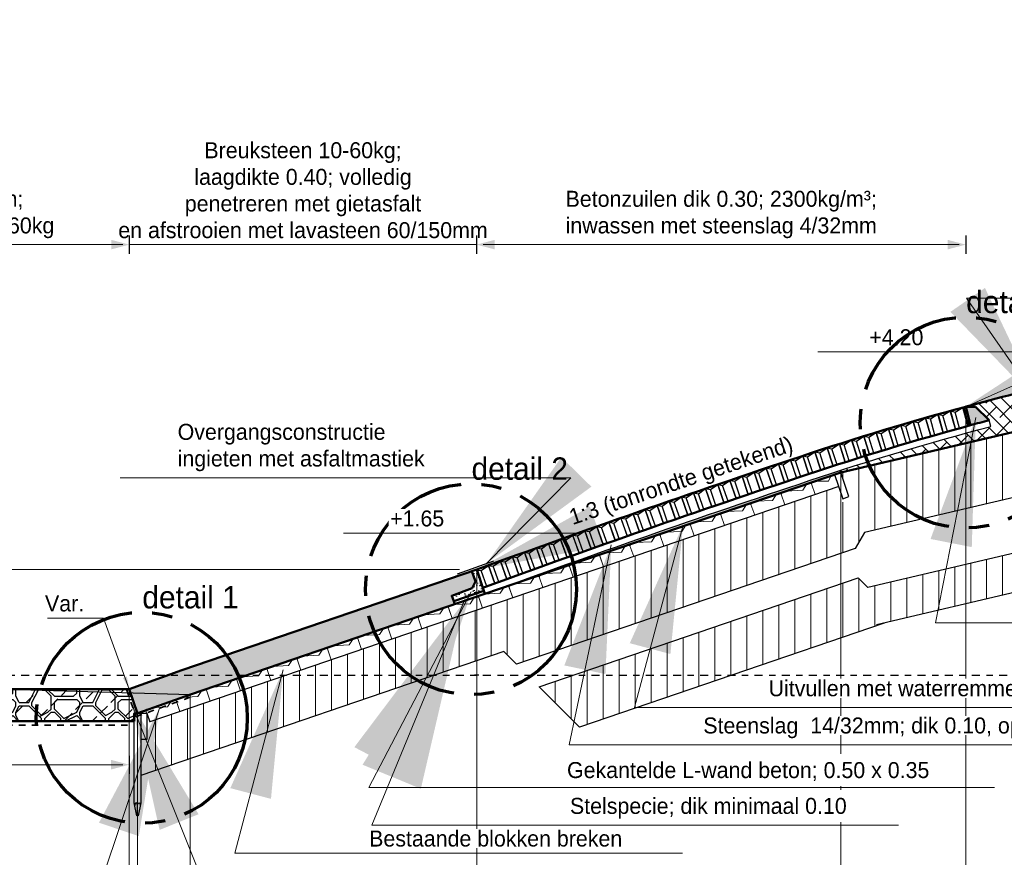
# Model space of a CAD drawing. Header units: metres. Extents: x 132 to 905, y -50 to 63.
# Tile 35 of 87: x 501 to 517, y -42 to -29. Entities that reach past the tile are written whole.
import ezdxf
from ezdxf.enums import TextEntityAlignment as Align

# ---------------------------------------------------------------- set-up
doc = ezdxf.new("R2010")
doc.units = ezdxf.units.M
doc.header["$LTSCALE"] = 0.1
for name, pattern in [('CENTER2', [28.575, 19.05, -3.175, 3.175, -3.175]), ('geotextiel', [0.2, -0.1, 0.1]), ('NAP', [20, 12.5, -2.5, 2.5, -2.5])]:
    doc.linetypes.add(name, pattern=pattern)
for name, color, linetype in [('DP-arcering_lgrijs', 9, 'Continuous'), ('DP-BS-KANT-KREUKELBERM', 255, 'Continuous'), ('DP-BS-TEENSCHOT-GECONSTRUEERD', 198, 'Continuous'), ('DP-NW-Asfaltmastiek', 3, 'Continuous'), ('DP-NW-Maatvoering', 7, 'Continuous')]:
    doc.layers.add(name, color=color, linetype=linetype)
for name, color, linetype, lineweight in [('DP-arcering_zdun', 253, 'Continuous', 5), ('DP-BS-arcering_haringmanblokken', 25, 'Continuous', 0), ('DP-BS-arcering_klei', 253, 'Continuous', 0), ('DP-BS-Matenbalk_verlenglijnen', 253, 'Continuous', 0), ('DP-BS-profiel', 2, 'Continuous', 25), ('DP-NAP-lijn', 6, 'NAP', 25), ('DP-NW-arcering_betonzuilen', 6, 'Continuous', 25), ('DP-NW-arcering_klei', 1, 'Continuous', 18), ('DP-NW-arcering_kreukelberm', 2, 'Continuous', 25), ('DP-NW-arcering_overlaging', 1, 'Continuous', 18), ('DP-NW-arcering_waterremmende_onderlaag', 7, 'Continuous', 18), ('DP-NW-Geotextiel', 3, 'geotextiel', 35), ('DP-NW-Matenbalk_verlenglijnen', 135, 'Continuous', 0), ('DP-NW-Profiel', 4, 'Continuous', 50), ('DP-NW-Teenschot', 2, 'Continuous', 25), ('DP-NW-Uitvullaag', 1, 'Uitvullaag', 18), ('DP-Waterlijn', 1, 'Continuous', 13), ('DP-Waterlijn_tekst', 7, 'Continuous', 35), ('Plts-Detail', 5, 'CENTER2', 70)]:
    doc.layers.add(name, color=color, linetype=linetype, lineweight=lineweight)
doc.layers.add('DP-NW-arcrand', color=142, linetype='Continuous', plot=False)
doc.styles.add('Ontwnota-dwp-Bruinissepolder tot Grevelingendam$0$StagCAD', font='StagCAD.ttf')
doc.styles.add('StagCAD', font='StagCAD.ttf')
doc.linetypes.add('Uitvullaag', pattern='A,0,-0.005,[191,UITVULLAAG.shx,S=0.007,R=0,X=0,Y=0],-0.5', length=0.505)
doc.dimstyles.new('GM-maatvoering', dxfattribs={"dimtxt": 2.5, "dimasz": 2.5, "dimexe": 1, "dimexo": 0, "dimgap": 1, "dimtad": 1, "dimrnd": 0.001, "dimzin": 1, "dimdsep": 46, "dimtxsty": 'StagCAD', "dimcen": 0.09, "dimclrd": 1, "dimclre": 1, "dimclrt": 7, "dimazin": 0, "dimtfac": 1, "dimtix": 1, "dimtmove": 0, "dimatfit": 3, "dimfxl": 1, "dimfxlon": 1, "dimtvp": 0.83, "dimtolj": 1, "dimtzin": 0, "dimlwd": 15, "dimlwe": 15, "dimarcsym": 0})
doc.dimstyles.new('GM-radius', dxfattribs={"dimtxt": 2.5, "dimasz": 3, "dimexe": 0, "dimexo": 0, "dimgap": 1, "dimtad": 1, "dimrnd": 0.001, "dimzin": 1, "dimdsep": 46, "dimtxsty": 'StagCAD', "dimcen": 0.09, "dimse1": 1, "dimse2": 1, "dimclrd": 1, "dimclre": 1, "dimclrt": 7, "dimazin": 0, "dimtfac": 1, "dimtix": 1, "dimtmove": 0, "dimatfit": 3, "dimfxl": 1, "dimtvp": 0.83, "dimtolj": 1, "dimtzin": 0, "dimlwd": 15, "dimarcsym": 0})
doc.dimstyles.new('leader 1_100', dxfattribs={"dimscale": 0.1, "dimtxt": 2.5, "dimasz": 2, "dimexe": 0, "dimexo": 0, "dimgap": 1, "dimtad": 1, "dimrnd": 0.001, "dimzin": 1, "dimdsep": 46, "dimtxsty": 'StagCAD', "dimblk": 'RAD_PIJL', "dimcen": 0.09, "dimse1": 1, "dimse2": 1, "dimclrd": 1, "dimclre": 1, "dimclrt": 7, "dimazin": 0, "dimtfac": 1, "dimtix": 1, "dimtmove": 0, "dimatfit": 0, "dimfxl": 1, "dimtvp": 0.83, "dimtolj": 1, "dimtzin": 0, "dimlwd": 15, "dimarcsym": 0})
doc.dimstyles.new('maatv 1_100', dxfattribs={"dimscale": 0.1, "dimtxt": 2.5, "dimasz": 1, "dimexe": 0, "dimexo": 0, "dimgap": 1, "dimtad": 1, "dimrnd": 0.001, "dimzin": 1, "dimdsep": 46, "dimtxsty": 'StagCAD', "dimblk1": 'DIM_PIJL', "dimblk2": 'DIM_PIJL', "dimsah": 1, "dimcen": 0.09, "dimse1": 1, "dimse2": 1, "dimclrd": 1, "dimclre": 1, "dimclrt": 7, "dimazin": 0, "dimtfac": 1, "dimtix": 1, "dimtmove": 0, "dimatfit": 3, "dimldrblk": 'RAD_PIJL', "dimfxl": 1, "dimtvp": 0.83, "dimtolj": 1, "dimtzin": 0, "dimlwd": 15, "dimlwe": 5, "dimarcsym": 0})
doc.dimstyles.new('Ontwnota-dwp-Bruinissepolder tot Grevelingendam$0$GM-maatvoering', dxfattribs={"dimtxt": 2.5, "dimasz": 1, "dimexe": 0, "dimexo": 0, "dimgap": 1, "dimtad": 1, "dimrnd": 0.001, "dimzin": 1, "dimdsep": 46, "dimtxsty": 'Ontwnota-dwp-Bruinissepolder tot Grevelingendam$0$StagCAD', "dimblk1": 'Ontwnota-dwp-Bruinissepolder tot Grevelingendam$0$DIM_PIJL', "dimblk2": 'Ontwnota-dwp-Bruinissepolder tot Grevelingendam$0$DIM_PIJL', "dimsah": 1, "dimcen": 0.09, "dimse1": 1, "dimse2": 1, "dimclrd": 1, "dimclre": 1, "dimclrt": 7, "dimazin": 0, "dimtfac": 1, "dimtix": 1, "dimtmove": 0, "dimatfit": 3, "dimldrblk": 'Ontwnota-dwp-Bruinissepolder tot Grevelingendam$0$RAD_PIJL', "dimfxl": 1, "dimtvp": 0.83, "dimtolj": 1, "dimtzin": 0, "dimlwd": 15, "dimarcsym": 0})
doc.dimstyles.new('Ontwnota-dwp-Bruinissepolder tot Grevelingendam$0$leader 1_100', dxfattribs={"dimscale": 0.1, "dimtxt": 2.5, "dimasz": 2, "dimexe": 0, "dimexo": 0, "dimgap": 1, "dimtad": 1, "dimrnd": 0.001, "dimzin": 1, "dimdsep": 46, "dimtxsty": 'Ontwnota-dwp-Bruinissepolder tot Grevelingendam$0$StagCAD', "dimblk": 'Ontwnota-dwp-Bruinissepolder tot Grevelingendam$0$RAD_PIJL', "dimcen": 0.09, "dimse1": 1, "dimse2": 1, "dimclrd": 1, "dimclre": 1, "dimclrt": 7, "dimazin": 0, "dimtfac": 1, "dimtix": 1, "dimtmove": 0, "dimatfit": 0, "dimfxl": 1, "dimtvp": 0.83, "dimtolj": 1, "dimtzin": 0, "dimlwd": 15, "dimarcsym": 0})

# ---------------------------------------------------------------- blocks, each defined once
blk = doc.blocks.new('Ontwnota-dwp-Bruinissepolder tot Grevelingendam$0$DIM_PIJL')
at = {"color": 1}
blk.add_line((0, 1.414), (0, -1.414), dxfattribs=at)
at = {"color": 1, "linetype": 'ByBlock'}
blk.add_solid([(-2.828, -0.75), (-2.828, 0.75), (0, 0)], dxfattribs=at)
blk = doc.blocks.new('*D102')
at = {"layer": 'Defpoints', "color": 0, "transparency": 16777216}
for p in [(508.52, -32.099), (508.52, -37.184), (503.085, -39.055)]:
    blk.add_point(p, dxfattribs=at)
at = {"layer": 'DP-NW-Maatvoering', "color": 1, "lineweight": 15, "transparency": 16777216}
for p, q in [((502.985, -32.099), (502.885, -32.099)), ((503.085, -32.099), (508.52, -32.099)), ((508.62, -32.099), (508.72, -32.099))]:
    blk.add_line(p, q, dxfattribs=at)
at = {"layer": 'DP-NW-Maatvoering', "color": 1, "lineweight": 15, "transparency": 16777216, "xscale": 0.1, "yscale": 0.1, "zscale": 0.1}
blk.add_blockref('Ontwnota-dwp-Bruinissepolder tot Grevelingendam$0$DIM_PIJL', (503.085, -32.099), dxfattribs=at)
at = {"layer": 'DP-NW-Maatvoering', "color": 1, "lineweight": 15, "transparency": 16777216, "xscale": 0.1, "yscale": 0.1, "zscale": 0.1, "rotation": 180}
blk.add_blockref('Ontwnota-dwp-Bruinissepolder tot Grevelingendam$0$DIM_PIJL', (508.52, -32.099), dxfattribs=at)
at = {"layer": 'DP-NW-Maatvoering', "color": 7, "transparency": 16777216, "insert": (505.803, -31.249), "char_height": 0.25, "attachment_point": 5, "style": 'Ontwnota-dwp-Bruinissepolder tot Grevelingendam$0$StagCAD'}
blk.add_mtext('\\A1;Breuksteen 10-60kg;\\Plaagdikte 0.40; volledig \\Ppenetreren met gietasfalt \\Pen afstrooien met lavasteen 60/150mm', dxfattribs=at)
blk = doc.blocks.new('Ontwnota-dwp-Bruinissepolder tot Grevelingendam$0$RAD_PIJL')
at = {"color": 1, "linetype": 'Continuous'}
blk.add_solid([(-2.8284, -0.75), (-2.8284, 0.75), (0, 0)], dxfattribs=at)
blk = doc.blocks.new('HB-20-50')
blk.add_lwpolyline([(0, 0), (0.5, 0), (0.5, 0.18), (0.48, 0.2), (0.02, 0.2), (0, 0.18)], close=True)
blk.add_lwpolyline([(0.43, 0.2), (0.34, 0.13), (0.09, 0.2)])
blk = doc.blocks.new('*U65')
at = {"layer": 'DP-NAP-lijn'}
blk.add_line((0, 0), (597.91, 0), dxfattribs=at)
at = {"layer": 'DP-Waterlijn'}
blk.add_line((0, 16.5), (157.81, 16.5), dxfattribs=at)
at = {"layer": 'DP-NAP-lijn', "style": 'StagCAD'}
blk.add_attdef('NAPLIJN', (6.25, 1), '', height=2.5, dxfattribs=at)
at = {"layer": 'DP-Waterlijn_tekst', "style": 'StagCAD'}
blk.add_attdef('WP', text='', height=2.5, dxfattribs=at).set_placement((11.17, 16.5), align=Align.BOTTOM_CENTER)
blk = doc.blocks.new('dp784-08')
at = {"layer": 'DP-BS-arcering_klei'}
h = blk.add_hatch(dxfattribs=at)
h.set_pattern_fill('_U', color=251, scale=0.25, angle=90, pattern_type=0)
h.set_pattern_definition([(90, (-335.5025, 14.9338), (-0.25, -1e-16), [])])
h.paths.add_polyline_path([(22.044, -14.919), (22.188, -14.669), (28.925, -13.088), (30.564, -13.085), (33.217, -13.863), (33.217, -13.081), (30.163, -12.186), (28.379, -12.189), (21.817, -13.729), (21.978, -14.202), (21.865, -14.241), (21.768, -13.957), (11.007, -17.63), (10.966, -17.512), (10.966, -17.9), (10.866, -17.9), (10.866, -18.471), (16.548, -16.531), (16.745, -16.728)])
h = blk.add_hatch(dxfattribs=at)
h.set_pattern_fill('_U', color=251, scale=0.25, angle=90, pattern_type=0)
h.set_pattern_definition([(90, (-335.5025, -2.0662), (-0.25, -1e-16), [])])
h.paths.add_polyline_path([(17.1, -17.082), (17.73, -17.712), (22.494, -16.086), (28.379, -14.706), (28.379, -14.089), (22.239, -15.53), (22.089, -15.379)])
at = {"layer": 'DP-BS-KANT-KREUKELBERM'}
blk.add_point((11.642, -17.202), dxfattribs=at)
at = {"layer": 'DP-BS-Matenbalk_verlenglijnen'}
for points in [[(21.817, -13.729, 0), (21.817, -24, 0)], [(21.817, -13.729, 0), (21.817, -24, 0)], [(11.642, -17.202, 0), (11.642, -24, 0)], [(10.816, -17.5, 0), (10.816, -24, 0)]]:
    blk.add_polyline3d(points, dxfattribs=at)
at = {"layer": 'DP-BS-profiel', "color": 1}
for p, q in [((28.379, -12.189), (21.817, -13.729)), ((21.817, -13.729), (11.642, -17.202)), ((28.379, -14.089), (22.239, -15.53)), ((28.379, -14.706), (22.376, -16.114)), ((16.548, -16.531), (10.866, -18.471)), ((11.642, -17.202), (10.816, -17.5)), ((10.766, -17.5), (10.866, -17.5)), ((10.96, -17.494), (11.007, -17.63)), ((10.816, -19.1), (10.816, -18.94))]:
    blk.add_line(p, q, dxfattribs=at)
for points in [[(30.564, -13.085), (28.925, -13.088), (22.188, -14.669), (22.044, -14.919), (16.745, -16.728), (16.548, -16.531)], [(21.787, -13.95), (11.007, -17.63)], [(22.495, -16.086), (17.73, -17.712), (17.1, -17.082), (22.089, -15.379), (22.239, -15.53)], [(-6.73, -18.325), (-3.368, -18.046), (-2.855, -17.799), (-2.202, -17.745), (-1.829, -17.919), (-0.207, -17.784), (0.132, -17.544), (0.838, -17.551), (1.101, -17.676), (2.595, -17.552), (3.044, -17.335), (3.696, -17.282), (4.022, -17.433), (5.414, -17.318), (5.748, -17.081), (6.454, -17.089), (6.736, -17.223), (8.97, -17.124), (11.641, -17.202)]]:
    blk.add_lwpolyline(points, dxfattribs=at)
for points in [[(21.851, -14.14), (21.946, -14.107), (21.817, -13.729), (21.722, -13.761)], [(10.766, -18.9), (10.766, -17.5), (10.776, -17.49), (10.856, -17.49), (10.866, -17.5), (10.866, -18.9), (10.826, -19.1), (10.806, -19.1)], [(10.866, -17.9), (10.966, -17.9), (10.966, -17.5), (10.866, -17.5)]]:
    blk.add_lwpolyline(points, close=True, dxfattribs=at)
blk.add_ellipse((10.795, -18.94), major_axis=(0, 0.04), ratio=0.525, start_param=4.712389, end_param=7.853982, dxfattribs=at)
at = {"layer": 'DP-BS-profiel', "color": 1, "extrusion": (0, 0, -1)}
blk.add_ellipse((10.837, -18.94), major_axis=(0, 0.04), ratio=0.525, start_param=4.712389, end_param=7.853982, dxfattribs=at)
at = {"layer": 'DP-BS-TEENSCHOT-GECONSTRUEERD'}
blk.add_point((10.816, -17.5), dxfattribs=at)
at = {"layer": 'DP-BS-arcering_haringmanblokken', "xscale": 0.7800436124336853, "rotation": 18.84818650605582}
blk.add_blockref('HB-20-50', (21.417, -14.076), dxfattribs=at)
at = {"layer": 'DP-BS-arcering_haringmanblokken', "rotation": 18.84818650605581}
for p in [(20.944, -14.238), (20.471, -14.399), (19.998, -14.561), (19.525, -14.722), (19.052, -14.884), (18.578, -15.045), (18.105, -15.207), (17.632, -15.368), (17.159, -15.53), (16.686, -15.692), (16.212, -15.853), (15.739, -16.015), (15.266, -16.176), (14.793, -16.338), (14.32, -16.499), (13.846, -16.661), (13.373, -16.822), (12.9, -16.984), (12.427, -17.145), (11.954, -17.307), (11.48, -17.468), (11.007, -17.63)]:
    blk.add_blockref('HB-20-50', p, dxfattribs=at)
at = {"layer": 'DP-NAP-lijn', "ltscale": 4, "xscale": 0.0999999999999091, "yscale": 0.0999999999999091, "zscale": 0.0999999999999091}
blk.add_blockref('*U65', (0.07, -16.9), dxfattribs=at)
blk = doc.blocks.new('*D103')
at = {"layer": 'Defpoints', "color": 0, "transparency": 16777216}
for p in [(516.17, -32.099), (516.17, -34.634), (508.52, -37.184)]:
    blk.add_point(p, dxfattribs=at)
at = {"layer": 'DP-NW-Maatvoering', "color": 1, "lineweight": 15, "transparency": 16777216}
blk.add_line((508.62, -32.099), (516.07, -32.099), dxfattribs=at)
at = {"layer": 'DP-NW-Maatvoering', "color": 1, "lineweight": 15, "transparency": 16777216, "xscale": 0.1, "yscale": 0.1, "zscale": 0.1, "rotation": 180}
blk.add_blockref('Ontwnota-dwp-Bruinissepolder tot Grevelingendam$0$DIM_PIJL', (508.52, -32.099), dxfattribs=at)
at = {"layer": 'DP-NW-Maatvoering', "color": 1, "lineweight": 15, "transparency": 16777216, "xscale": 0.1, "yscale": 0.1, "zscale": 0.1}
blk.add_blockref('Ontwnota-dwp-Bruinissepolder tot Grevelingendam$0$DIM_PIJL', (516.17, -32.099), dxfattribs=at)
at = {"layer": 'DP-NW-Maatvoering', "color": 7, "transparency": 16777216, "insert": (512.345, -31.628), "char_height": 0.25, "attachment_point": 5, "style": 'Ontwnota-dwp-Bruinissepolder tot Grevelingendam$0$StagCAD'}
blk.add_mtext('\\A1;Betonzuilen dik 0.30; 2300kg/m³;\\Pinwassen met steenslag 4/32mm', dxfattribs=at)
blk = doc.blocks.new('RAD_PIJL')
at = {"color": 1, "linetype": 'Continuous'}
blk.add_solid([(-2.8284, -0.75), (-2.8284, 0.75), (0, 0)], dxfattribs=at)
blk = doc.blocks.new('*D104')
at = {"layer": 'Defpoints', "color": 0, "transparency": 16777216}
for p in [(503.085, -32.099), (503.085, -39.055), (497.784, -39.254)]:
    blk.add_point(p, dxfattribs=at)
at = {"layer": 'DP-NW-Maatvoering', "color": 1, "lineweight": 15, "transparency": 16777216}
blk.add_line((497.884, -32.099), (502.985, -32.099), dxfattribs=at)
at = {"layer": 'DP-NW-Maatvoering', "color": 1, "lineweight": 15, "transparency": 16777216, "xscale": 0.1, "yscale": 0.1, "zscale": 0.1, "rotation": 180}
blk.add_blockref('Ontwnota-dwp-Bruinissepolder tot Grevelingendam$0$DIM_PIJL', (497.784, -32.099), dxfattribs=at)
at = {"layer": 'DP-NW-Maatvoering', "color": 1, "lineweight": 15, "transparency": 16777216, "xscale": 0.1, "yscale": 0.1, "zscale": 0.1}
blk.add_blockref('Ontwnota-dwp-Bruinissepolder tot Grevelingendam$0$DIM_PIJL', (503.085, -32.099), dxfattribs=at)
at = {"layer": 'DP-NW-Maatvoering', "color": 7, "transparency": 16777216, "insert": (500.435, -31.628), "char_height": 0.25, "attachment_point": 5, "style": 'Ontwnota-dwp-Bruinissepolder tot Grevelingendam$0$StagCAD'}
blk.add_mtext('\\A1;Kreukelberm;\\Pbreuksteen 10-60kg', dxfattribs=at)
blk = doc.blocks.new('DIM_PIJL')
at = {"color": 1}
blk.add_line((0, 1.41), (0, -1.41), dxfattribs=at)
at = {"color": 1, "linetype": 'ByBlock'}
blk.add_solid([(-2.83, -0.75), (-2.83, 0.75), (0, 0)], dxfattribs=at)
blk = doc.blocks.new('*D34')
at = {"layer": 'Defpoints', "color": 0, "transparency": 16777216}
for p in [(503.085, -39.055), (498.085, -39.555), (503.085, -40.235)]:
    blk.add_point(p, dxfattribs=at)
at = {"layer": 'DP-NW-Maatvoering', "color": 1, "lineweight": 15, "transparency": 16777216}
blk.add_line((498.185, -40.235), (502.985, -40.235), dxfattribs=at)
at = {"layer": 'DP-NW-Maatvoering', "color": 1, "lineweight": 15, "transparency": 16777216, "xscale": 0.1, "yscale": 0.1, "zscale": 0.1, "rotation": 180}
blk.add_blockref('DIM_PIJL', (498.085, -40.235), dxfattribs=at)
at = {"layer": 'DP-NW-Maatvoering', "color": 1, "lineweight": 15, "transparency": 16777216, "xscale": 0.1, "yscale": 0.1, "zscale": 0.1}
blk.add_blockref('DIM_PIJL', (503.085, -40.235), dxfattribs=at)
at = {"layer": 'DP-NW-Maatvoering', "color": 7, "transparency": 16777216, "insert": (500.723, -40.01), "char_height": 0.25, "attachment_point": 5, "style": 'StagCAD'}
blk.add_mtext('\\A1;5.00', dxfattribs=at)
blk = doc.blocks.new('*D35')
at = {"layer": 'Defpoints', "color": 0, "transparency": 16777216}
for p in [(498.535, -39.055), (504.892, -39.055), (499.892, -39.555)]:
    blk.add_point(p, dxfattribs=at)
at = {"layer": 'DP-NW-Maatvoering', "color": 1, "lineweight": 15, "transparency": 16777216}
for p, q in [((498.535, -39.055), (498.535, -38.181)), ((498.535, -38.955), (498.535, -38.855)), ((498.535, -39.055), (498.535, -39.155)), ((498.535, -39.455), (498.535, -39.155)), ((498.535, -39.555), (498.535, -39.455)), ((498.535, -39.655), (498.535, -39.755))]:
    blk.add_line(p, q, dxfattribs=at)
at = {"layer": 'DP-NW-Maatvoering', "color": 1, "lineweight": 15, "transparency": 16777216, "xscale": 0.1, "yscale": 0.1, "zscale": 0.1}
for p, rotation in [((498.535, -39.055), 270), ((498.535, -39.555), 90)]:
    blk.add_blockref('DIM_PIJL', p, dxfattribs=dict(at, rotation=rotation))
at = {"layer": 'DP-NW-Maatvoering', "color": 7, "transparency": 16777216, "insert": (498.31, -38.556), "char_height": 0.25, "attachment_point": 5, "rotation": 90, "style": 'StagCAD'}
blk.add_mtext('\\A1;0.50', dxfattribs=at)
blk = doc.blocks.new('BTZL-30-20')
blk.add_line((0.067, 0), (0.067, 0.262))
blk.add_lwpolyline([(0, 0), (0.2, 0), (0.2, 0.3), (0, 0.3)], close=True)
blk.add_lwpolyline([(0, 0.3), (0.067, 0.262), (0.2, 0.3)])

msp = doc.modelspace()

# ---------------------------------------------------------------- hatches: boundary and pattern name
at = {"layer": 'DP-arcering_lgrijs'}
h = msp.add_hatch(color=256, dxfattribs=at)
h.dxf.hatch_style = 1
edge = h.paths.add_edge_path()
edge.add_line((516.325, -34.634), (516.17, -34.634))
edge.add_line((516.17, -34.634), (516.247, -34.923))
edge.add_line((516.247, -34.923), (516.247, -34.924))
edge.add_arc((528.541, -80.246), 46.96, 104.8101, 105.1761, ccw=False)
edge.add_line((516.537, -34.846), (516.325, -34.634))
at = {"layer": 'DP-arcering_zdun'}
h = msp.add_hatch(dxfattribs=at)
h.set_pattern_fill('AR-CONC', color=256, scale=0.001, angle=18.8351)
h.set_pattern_definition([(68.835148, (851.34598, -202.75601), (0.17757481, 0.043732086), [0.01905, -0.20955]), (13.83515, (851.34598, -202.75601), (-0.09503819, 0.16944781), [0.01524, -0.16764058]), (119.28659, (851.36078, -202.75237), (0.08253662, 0.213179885), [0.01619001, -0.178090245]), (65.01935, (851.32958, -202.70793), (0.27013635, 0.04772586), [0.028575, -0.314325]), (115.470705, (851.3521, -202.70396), (0.14481085, 0.31082186), [0.02428502, -0.2671356]), (10.0193, (851.32958, -202.70793), (0.14481085, 0.31082186), [0.02285997, -0.25145973]), (39.835148, (851.35772, -202.71175), (0.1765116, -0.047840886), [0.01905, -0.20955]), (344.83515, (851.35772, -202.71175), (-0.0009718, 0.19427752), [0.01524, -0.16764]), (90.28659, (851.37243, -202.71574), (0.1755398, 0.14643663), [0.01619001, -0.17808994]), (56.335148, (851.345983, -202.75601), (-0.024375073, 0.081024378), [0, -0.165608, 0, -0.17018, 0, -0.168275]), (26.335148, (851.34598, -202.75601), (0.03089863, 0.116388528), [0, -0.097028, 0, -0.161798, 0, -0.064135]), (346.335148, (851.292375, -202.7743), (0.130179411, 0.038352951), [0, -0.0635, 0, -0.19812, 0, -0.26289]), (336.335148, (851.26833, -202.7825), (0.13198822, 0.071887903), [0, -0.08255, 0, -0.131572, 0, -0.18669])])
h.paths.add_polyline_path([(508.52, -37.184), (508.444, -37.21), (508.499, -37.371), (508.449, -37.472), (508.131, -37.591), (508.16, -37.676), (508.633, -37.515)])
at = {"layer": 'DP-NW-arcering_klei', "linetype": 'Continuous'}
h = msp.add_hatch(dxfattribs=at)
h.set_pattern_fill('KLEI_AANVULLEN', color=256, scale=0.05, angle=90, style=0, pattern_type=2)
h.set_pattern_definition([(135, (515.43418, -35.63118), (-0.1104854, -0.1104854), []), (225, (515.43418, -35.63118), (-0.1104854, -0.3314563), [0.390625, -0.234375])])
edge = h.paths.add_edge_path()
edge.add_arc((528.541, -80.246), 46.86, 104.8103, 107.8137)
edge.add_line((514.205, -35.633), (514.215, -35.662))
edge.add_line((514.215, -35.662), (520.777, -34.123))
edge.add_line((520.777, -34.123), (517.701, -34.246))
edge.add_arc((528.243, -79.027), 46.005, 103.2461, 105.2121)
edge.add_line((516.171, -34.634), (516.326, -34.634))
edge.add_line((516.326, -34.634), (516.537, -34.846))
edge.add_line((516.537, -34.846), (516.562, -34.943))
at = {"layer": 'DP-NW-arcering_kreukelberm'}
h = msp.add_hatch(dxfattribs=at)
h.set_pattern_fill('NATUURST', color=256, scale=0.1, style=0, pattern_type=2)
h.set_pattern_definition([(0, (497.8626, -39.7651), (1, 1), [0.05, -0.05, 0.1, -0.8]), (0, (497.4626, -39.7151), (1, 1), [0.25, -0.75]), (0, (497.4126, -39.6651), (1, 1), [0.25, -0.75]), (0, (497.8626, -39.4151), (1, 1), [0.05, -0.95]), (0, (497.3626, -39.3151), (1, 1), [0.15, -0.85]), (0, (497.3626, -39.2651), (1, 1), [0.15, -0.85]), (0, (497.9626, -39.2151), (1, 1), [0.3, -0.7]), (0, (497.9126, -39.1651), (1, 1), [0.3, -0.7]), (0, (497.6626, -39.0651), (1, 1), [0.1, -0.9]), (0, (497.7126, -39.0151), (1, 1), [0.05, -0.95]), (0, (497.2626, -38.9151), (1, 1), [0.05, -0.05, 0.05, -0.85]), (90, (497.2626, -39.1151), (-1, 1), [0.15, -0.85]), (90, (497.3126, -39.4651), (-1, 1), [0.05, -0.1, 0.05, -0.1, 0.2, -0.5]), (90, (497.4126, -38.8651), (-1, 1), [0.05, -0.95]), (90, (497.5626, -39.3151), (-1, 1), [0.05, -0.95]), (90, (497.6126, -39.0651), (-1, 1), [0.05, -0.95]), (90, (497.7126, -39.6151), (-1, 1), [0.1, -0.9]), (90, (497.7626, -39.6651), (-1, 1), [0.15, -0.85]), (90, (497.8126, -39.0651), (-1, 1), [0.1, -0.05, 0.1, -0.75]), (90, (497.8626, -39.3651), (-1, 1), [0.2, -0.8]), (90, (497.9126, -39.3651), (-1, 1), [0.1, -0.9]), (90, (498.0126, -39.7151), (-1, 1), [0.2, -0.8]), (90, (498.0626, -39.7151), (-1, 1), [0.15, -0.85]), (45, (497.6626, -39.6651), (0, 1), [0.07071, -1.3435]), (45, (497.8126, -39.4151), (0, 1), [0.07071, -1.3435]), (45, (497.9126, -39.2651), (0, 1), [0.07071, -1.3435]), (45, (497.2126, -39.1651), (0, 1), [0.07071, -1.3435]), (45, (497.3126, -38.9651), (0, 1), [0.07071, -1.3435]), (45, (497.7626, -39.5151), (0, 1), [0.14142, -1.27279]), (45, (497.8626, -38.8651), (0, 1), [0.14142, -1.27279]), (135, (497.8126, -39.8151), (-1, 0), [0.14142, -1.27279]), (135, (497.8626, -39.7651), (-1, 0), [0.14142, -1.27279]), (135, (498.0126, -39.5151), (-1, 0), [0.14142, -1.2728]), (135, (497.8626, -39.1651), (-1, 0), [0.14142, -1.27279]), (135, (497.9126, -39.1651), (-1, 0), [0.14142, -1.27279]), (135, (497.7126, -39.4651), (-1, 0), [0.21213, -1.20208]), (135, (498.0626, -39.5151), (-1, 0), [0.21213, -1.20208]), (135, (497.7126, -39.5151), (-1, 0), [0.28284, -1.13137]), (135, (497.2626, -38.9151), (-1, 0), [0.28284, -1.13137]), (135, (497.2626, -38.9651), (-1, 0), [0.28284, -1.13137]), (135, (497.3126, -39.5151), (-1, 0), [0.07071, -1.3435]), (135, (497.3126, -39.2651), (-1, 0), [0.07071, -1.3435]), (26.565, (497.91258, -39.7651), (1, 4e-10), [0.1118, -2.12426]), (26.565, (497.71258, -39.4651), (1, 4e-10), [0.1118, -2.12426]), (26.565, (498.06258, -39.5651), (1, 4e-10), [0.22361, -2.01246]), (26.565, (498.06258, -39.5151), (1, 4e-10), [0.22361, -2.01246]), (63.435, (497.76258, -39.0151), (5e-11, 1), [0.1118, -1.118, 0.2236, -0.78267]), (63.435, (497.26258, -39.4151), (5e-11, 1), [0.1118, -2.12426]), (63.435, (497.41258, -39.8151), (5e-11, 1), [0.1118, -2.12426]), (63.435, (497.31258, -39.4151), (5e-11, 1), [0.1118, -2.12426]), (63.435, (497.81258, -38.9651), (5e-11, 1), [0.1118, -2.12426]), (63.435, (497.76258, -39.0151), (5e-11, 1), [0.1118, -2.12426]), (63.435, (497.56258, -39.2651), (5e-11, 1), [0.22361, -2.01246]), (63.435, (497.51258, -39.2651), (5e-11, 1), [0.22361, -2.01246]), (116.565, (497.36258, -39.2651), (-4e-10, 1), [0.1118, -2.12426]), (116.565, (497.41258, -39.7151), (-4e-10, 1), [0.22361, -2.01246]), (116.565, (497.41258, -39.6651), (-4e-10, 1), [0.22361, -2.01246]), (153.435, (497.61258, -39.0151), (-1, 5e-11), [0.22361, -2.01246]), (153.435, (497.71258, -39.0151), (-1, 5e-11), [0.33541, -1.90066]), (45, (497.38355, -39.8151), (-0.220971, 0.220971), [0.15625, -0.078125])])
h.paths.add_polyline_path([(498.085, -39.555), (497.784, -39.254), (497.983, -39.055), (503.085, -39.055), (503.214, -39.434), (503.164, -39.434), (503.164, -39.555)])
at = {"layer": 'DP-NW-arcering_overlaging'}
h = msp.add_hatch(dxfattribs=at)
h.set_pattern_fill('NATUURST', color=256, scale=0.05, angle=90, style=0, pattern_type=2)
h.set_pattern_definition([(90, (524.0171, -41.13125), (-0.5, 0.5), [0.025, -0.025, 0.05, -0.4]), (90, (523.9921, -41.33125), (-0.5, 0.5), [0.125, -0.375]), (90, (523.9671, -41.35625), (-0.5, 0.5), [0.125, -0.375]), (90, (523.8421, -41.13125), (-0.5, 0.5), [0.025, -0.475]), (90, (523.7921, -41.38125), (-0.5, 0.5), [0.075, -0.425]), (90, (523.7671, -41.38125), (-0.5, 0.5), [0.075, -0.425]), (90, (523.7421, -41.08125), (-0.5, 0.5), [0.15, -0.35]), (90, (523.7171, -41.10625), (-0.5, 0.5), [0.15, -0.35]), (90, (523.6671, -41.23125), (-0.5, 0.5), [0.05, -0.45]), (90, (523.6421, -41.20625), (-0.5, 0.5), [0.025, -0.475]), (90, (523.5921, -41.43125), (-0.5, 0.5), [0.025, -0.025, 0.025, -0.425]), (180, (523.6921, -41.43125), (-0.5, -0.5), [0.075, -0.425]), (180, (523.8671, -41.40625), (-0.5, -0.5), [0.025, -0.05, 0.025, -0.05, 0.1, -0.25]), (180, (523.5671, -41.35625), (-0.5, -0.5), [0.025, -0.475]), (180, (523.7921, -41.28125), (-0.5, -0.5), [0.025, -0.475]), (180, (523.6671, -41.25625), (-0.5, -0.5), [0.025, -0.475]), (180, (523.9421, -41.20625), (-0.5, -0.5), [0.05, -0.45]), (180, (523.9671, -41.18125), (-0.5, -0.5), [0.075, -0.425]), (180, (523.6671, -41.15625), (-0.5, -0.5), [0.05, -0.025, 0.05, -0.375]), (180, (523.8171, -41.13125), (-0.5, -0.5), [0.1, -0.4]), (180, (523.8171, -41.10625), (-0.5, -0.5), [0.05, -0.45]), (180, (523.9921, -41.05625), (-0.5, -0.5), [0.1, -0.4]), (180, (523.9921, -41.03125), (-0.5, -0.5), [0.075, -0.425]), (135, (523.9671, -41.23125), (-0.5, 0), [0.035355, -0.671751]), (135, (523.8421, -41.15625), (-0.5, 0), [0.035355, -0.671751]), (135, (523.7671, -41.10625), (-0.5, 0), [0.035355, -0.671751]), (135, (523.7171, -41.45625), (-0.5, 0), [0.035355, -0.671751]), (135, (523.6171, -41.40625), (-0.5, 0), [0.035355, -0.671751]), (135, (523.8921, -41.18125), (-0.5, 0), [0.07071, -0.636396]), (135, (523.5671, -41.13125), (-0.5, 0), [0.07071, -0.636396]), (225, (524.0421, -41.15625), (0, -0.5), [0.07071, -0.636396]), (225, (524.0171, -41.13125), (0, -0.5), [0.07071, -0.636396]), (225, (523.8921, -41.05625), (0, -0.5), [0.07071, -0.636396]), (225, (523.7171, -41.13125), (0, -0.5), [0.07071, -0.636396]), (225, (523.7171, -41.10625), (0, -0.5), [0.07071, -0.636396]), (225, (523.8671, -41.20625), (0, -0.5), [0.106066, -0.601041]), (225, (523.8921, -41.03125), (0, -0.5), [0.106066, -0.601041]), (225, (523.8921, -41.20625), (0, -0.5), [0.141421, -0.565685]), (225, (523.5921, -41.43125), (0, -0.5), [0.141421, -0.565685]), (225, (523.6171, -41.43125), (0, -0.5), [0.141421, -0.565685]), (225, (523.8921, -41.40625), (0, -0.5), [0.035355, -0.671751]), (225, (523.7671, -41.40625), (0, -0.5), [0.035355, -0.671751]), (116.565, (524.01709, -41.10625), (-2e-10, 0.5), [0.055902, -1.062132]), (116.565, (523.86709, -41.20625), (-2e-10, 0.5), [0.055902, -1.062132]), (116.565, (523.91709, -41.03125), (-2e-10, 0.5), [0.111803, -1.006231]), (116.565, (523.89209, -41.03125), (-2e-10, 0.5), [0.111803, -1.006231]), (153.435, (523.64209, -41.18125), (-0.5, 3e-11), [0.0559, -0.559, 0.1118, -0.391334]), (153.435, (523.84209, -41.43125), (-0.5, 3e-11), [0.055902, -1.062132]), (153.435, (524.04209, -41.35625), (-0.5, 3e-11), [0.055902, -1.062132]), (153.435, (523.84209, -41.40625), (-0.5, 3e-11), [0.055902, -1.062132]), (153.435, (523.61709, -41.15625), (-0.5, 3e-11), [0.055902, -1.062132]), (153.435, (523.64209, -41.18125), (-0.5, 3e-11), [0.055902, -1.062132]), (153.435, (523.76709, -41.28125), (-0.5, 3e-11), [0.111803, -1.006231]), (153.435, (523.76709, -41.30625), (-0.5, 3e-11), [0.111803, -1.006231]), (206.565, (523.76709, -41.38125), (-0.5, -2e-10), [0.055902, -1.062132]), (206.565, (523.99209, -41.35625), (-0.5, -2e-10), [0.111803, -1.006231]), (206.565, (523.96709, -41.35625), (-0.5, -2e-10), [0.111803, -1.006231]), (243.435, (523.64209, -41.25625), (-3e-11, -0.5), [0.111803, -1.006231]), (243.435, (523.64209, -41.20625), (-3e-11, -0.5), [0.167705, -0.950329]), (135, (524.04209, -41.37076), (-0.1104854, -0.1104854), [0.078125, -0.0390625])])
h.paths.add_polyline_path([(508.444, -37.21), (503.908, -38.758), (503.085, -39.055), (503.214, -39.434), (504.041, -39.136), (508.177, -37.724), (508.131, -37.591), (508.449, -37.472), (508.499, -37.371)])
at = {"layer": 'DP-NW-arcering_waterremmende_onderlaag'}
h = msp.add_hatch(dxfattribs=at)
h.set_pattern_fill('GWI_ZANDGRIND', color=256, scale=0.025, pattern_type=2)
h.set_pattern_definition([(0, (156.99038, 43.24366), (0, 0.0625), [0, -0.07216875]), (0, (156.98201, 43.21241), (0.07216875, 0.125), [0.016747, -0.1275905]), (30, (156.998755, 43.21241), (0.0721688, 0.124999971), [0.016747, -0.233253]), (60, (157.01326, 43.22078), (-0.0721688, 0.12499997), [0.016747, -0.1275905]), (90, (157.02163, 43.235286), (-0.07216875, 0.125), [0.016747, -0.233253]), (120, (157.02163, 43.25203), (-0.14433755, -3e-08), [0.016747, -0.1275905]), (150, (157.01326, 43.266536), (-0.14433755, 2.9e-08), [0.016747, -0.233253]), (180, (156.99875, 43.27491), (-0.07216875, -0.125), [0.016747, -0.1275905]), (210, (156.98201, 43.27491), (-0.0721688, -0.124999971), [0.016747, -0.233253]), (240, (156.9675, 43.26654), (0.0721688, -0.12499997), [0.016747, -0.1275905]), (270, (156.95913, 43.25203), (0.07216875, -0.125), [0.016747, -0.233253]), (300, (156.95913, 43.23529), (0.14433755, 3e-08), [0.016747, -0.1275905]), (330, (156.967505, 43.22078), (0.14433755, -2.9e-08), [0.016747, -0.233253])])
edge = h.paths.add_edge_path()
edge.add_line((508.653, -37.561), (508.65, -37.562))
edge.add_line((508.65, -37.562), (514.215, -35.662))
edge.add_line((514.215, -35.662), (514.205, -35.633))
edge.add_arc((570.972, -208.028), 181.501, 108.22579, 110.08119)

# ---------------------------------------------------------------- linework, layer by layer
at = {"layer": 'DP-NW-arcrand'}
msp.add_lwpolyline([(508.653, -37.561, -0.00712), (513.722, -35.791, -0.015817), (516.562, -34.943), (516.537, -34.846)], format="xyb", dxfattribs=at)
at = {"layer": 'DP-NW-Asfaltmastiek', "lineweight": 30}
msp.add_lwpolyline([(508.222, -37.248), (508.786, -37.045)], dxfattribs=at)
at = {"layer": 'DP-NW-Geotextiel', "ltscale": 10}
msp.add_lwpolyline([(503.047, -39.068), (503.189, -39.485), (504.092, -39.16)], dxfattribs=at)
at = {"layer": 'DP-NW-Geotextiel', "ltscale": 10, "flags": 128}
msp.add_lwpolyline([(497.706, -39.261), (498.06, -39.615), (503.154, -39.615)], dxfattribs=at)
at = {"layer": 'DP-NW-Matenbalk_verlenglijnen'}
for points in [[(516.17, -34.634), (516.17, -48.334)], [(508.52, -37.184), (508.52, -48.334)], [(503.085, -39.055), (503.085, -48.334)]]:
    msp.add_lwpolyline(points, dxfattribs=at)
at = {"layer": 'DP-NW-Profiel'}
for p, q in [((516.17, -34.634), (516.325, -34.634)), ((516.17, -34.634), (516.247, -34.923)), ((516.537, -34.846), (516.325, -34.634)), ((514.205, -35.633), (514.215, -35.662)), ((508.16, -37.676), (508.177, -37.724)), ((503.085, -39.055), (497.983, -39.055)), ((503.214, -39.434), (503.085, -39.055)), ((503.164, -39.555), (498.085, -39.555))]:
    msp.add_line(p, q, dxfattribs=at)
for points in [[(508.65, -37.562), (514.215, -35.662), (520.777, -34.123)], [(503.085, -39.055), (503.908, -38.758), (508.52, -37.184)], [(504.041, -39.136), (508.65, -37.562), (508.633, -37.515)], [(503.221, -39.431), (504.041, -39.136)], [(503.164, -39.555), (503.164, -39.434), (503.214, -39.434)]]:
    msp.add_lwpolyline(points, dxfattribs=at)
for points in [[(508.52, -37.184, -0.007115), (513.596, -35.411, -0.014227), (516.17, -34.634, -0.014227)], [(508.617, -37.468, -0.007123), (513.691, -35.696, -0.01422), (516.247, -34.924, -0.01422)], [(516.247, -34.924, -0.001597), (516.537, -34.846)]]:
    msp.add_lwpolyline(points, format="xyb", dxfattribs=at)
msp.add_lwpolyline([(508.633, -37.515), (508.52, -37.184), (508.444, -37.21), (508.499, -37.371), (508.449, -37.472), (508.131, -37.591), (508.16, -37.676)], close=True, dxfattribs=at)
msp.add_arc((528.541, -80.246), 47.26, 103.2592, 105.1745, dxfattribs=at)
at = {"layer": 'DP-NW-Teenschot'}
msp.add_line((508.485, -38.83), (508.555, -38.83), dxfattribs=at)
at = {"layer": 'DP-NW-Uitvullaag', "ltscale": 4, "flags": 128}
msp.add_lwpolyline([(508.642, -37.459, -0.007088), (513.691, -35.696, -0.018393), (516.539, -34.854)], format="xyb", dxfattribs=at)
at = {"layer": 'Plts-Detail'}
for centre in [(516.169, -34.884), (508.43, -37.491), (503.281, -39.503)]:
    msp.add_circle(centre, 1.65, dxfattribs=at)

# ---------------------------------------------------------------- block references
msp.add_blockref('dp784-08', (492.398, -21.934))
at = {"layer": 'DP-NW-arcering_betonzuilen'}
for p, rotation in [((516.01, -34.989), 15.47564540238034), ((515.433, -35.152), 16.20769655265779), ((515.625, -35.097), 15.96367950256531), ((515.818, -35.042), 15.71966245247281), ((515.05, -35.266), 16.69573065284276), ((515.241, -35.209), 16.45171360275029), ((514.476, -35.442), 17.42778180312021), ((514.667, -35.382), 17.18376475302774), ((514.858, -35.324), 16.93974770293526), ((514.095, -35.563), 17.91581590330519), ((514.285, -35.502), 17.67179885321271), ((513.525, -35.751), 18.48795678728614), ((513.715, -35.688), 18.40385000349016), ((513.905, -35.625), 18.15983295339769), ((513.146, -35.878), 18.60945739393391), ((513.336, -35.815), 18.54870709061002), ((512.578, -36.071), 18.79170830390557), ((512.767, -36.006), 18.73095800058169), ((512.956, -35.942), 18.6702076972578), ((512.199, -36.2), 18.91320891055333), ((512.388, -36.135), 18.85245860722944), ((511.821, -36.33), 19.03470951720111), ((512.01, -36.265), 18.97395921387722), ((511.254, -36.527), 19.21696042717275), ((511.443, -36.461), 19.15621012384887), ((511.632, -36.395), 19.09545982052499), ((510.876, -36.659), 19.33846103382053), ((511.065, -36.593), 19.27771073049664), ((510.499, -36.792), 19.45996164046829), ((510.688, -36.725), 19.39921133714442), ((509.934, -36.992), 19.64221255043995), ((510.122, -36.925), 19.58146224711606), ((510.311, -36.858), 19.52071194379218), ((509.557, -37.127), 19.76371315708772), ((509.745, -37.06), 19.70296285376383), ((509.181, -37.263), 19.88521376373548), ((509.369, -37.195), 19.8244634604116), ((508.617, -37.468), 20.00671437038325), ((508.805, -37.399), 20.00671437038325), ((508.993, -37.331), 19.94596406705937)]:
    msp.add_blockref('BTZL-30-20', p, dxfattribs=dict(at, rotation=rotation))
at = {"layer": 'DP-NW-arcering_betonzuilen', "xscale": 0.2274999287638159, "rotation": 15.23162835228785}
msp.add_blockref('BTZL-30-20', (516.203, -34.936), dxfattribs=at)

# ---------------------------------------------------------------- texts
at = {"layer": 'DP-NW-Maatvoering', "style": 'StagCAD'}
msp.add_text('1:3 (tonrondte getekend)', height=0.25, rotation=18.5288, dxfattribs=at).set_placement((511.778, -35.977), align=Align.BOTTOM_CENTER)
at = {"layer": 'DP-NW-Maatvoering', "color": 7, "insert": (515.508, -33.676), "char_height": 0.25, "attachment_point": 9, "style": 'StagCAD'}
msp.add_mtext('\\A1;+4.20', dxfattribs=at)
at = {"layer": 'Plts-Detail', "lineweight": 40, "style": 'StagCAD'}
for s, p in [('detail 3', (516.177, -33.171)), ('detail 2', (508.439, -35.778)), ('detail 1', (503.289, -37.79))]:
    msp.add_text(s, height=0.35, dxfattribs=at).set_placement(p)

# ---------------------------------------------------------------- dimensions: what is measured, and where the dimension line sits
at = {"layer": 'DP-NW-Maatvoering'}
for base, p1, p2, text, picture, middle in [((508.52, -32.099), (503.085, -39.055), (508.52, -37.184), 'Breuksteen 10-60kg;\\Plaagdikte 0.40; volledig \\Ppenetreren met gietasfalt \\Pen afstrooien met lavasteen 60/150mm', '*D102', (505.803, -31.249)), ((516.17, -32.099), (508.52, -37.184), (516.17, -34.634), 'Betonzuilen dik 0.30; 2300kg/m³;\\Pinwassen met steenslag 4/32mm', '*D103', (512.345, -31.628)), ((503.085, -32.099), (497.784, -39.254), (503.085, -39.055), 'Kreukelberm;\\Pbreuksteen 10-60kg', '*D104', (500.435, -31.628))]:
    dim = msp.add_linear_dim(base=base, p1=p1, p2=p2, text=text, dimstyle='Ontwnota-dwp-Bruinissepolder tot Grevelingendam$0$GM-maatvoering', override={"dimscale": 0, "dimtix": 1, "dimtofl": 1, "dimtmove": 0, "dimatfit": 3}, dxfattribs=at)
    dim.commit()
    dim.dimension.update_dxf_attribs({"geometry": picture, "text_midpoint": middle})
dim = msp.add_linear_dim(base=(498.535, -39.055), p1=(499.892, -39.555), p2=(504.892, -39.055), angle=90, dimstyle='maatv 1_100', dxfattribs=at)
dim.commit()
dim.dimension.update_dxf_attribs({"geometry": '*D35', "text_midpoint": (498.535, -38.556), "dimtype": 160})
dim = msp.add_linear_dim(base=(503.085, -40.235), p1=(498.085, -39.555), p2=(503.085, -39.055), dimstyle='maatv 1_100', dxfattribs=at)
dim.commit()
dim.dimension.update_dxf_attribs({"geometry": '*D34', "text_midpoint": (500.723, -40.235), "dimtype": 160})

# ---------------------------------------------------------------- leaders
at = {"layer": 'DP-NW-Maatvoering', "annotation_type": 0, "has_hookline": 1}
for points, dimstyle, override, hookline_direction, text_width in [([(517.341, -34.607), (516.184, -32.939), (518.184, -32.939)], 'Ontwnota-dwp-Bruinissepolder tot Grevelingendam$0$leader 1_100', {"dimscale": 0, "dimgap": 1, "dimtad": 1}, 0, 2.8), ([(516.17, -34.634), (518.108, -33.776), (515.608, -33.776)], 'GM-maatvoering', {"dimscale": 0, "dimgap": 1, "dimtad": 1}, 1, 0.75), ([(516.328, -34.805), (515.697, -38.016), (517.697, -38.016)], 'Ontwnota-dwp-Bruinissepolder tot Grevelingendam$0$leader 1_100', {"dimscale": 0, "dimgap": 1, "dimtad": 1}, 0, 3.1), ([(508.679, -37.083), (509.992, -35.745), (507.992, -35.745)], 'Ontwnota-dwp-Bruinissepolder tot Grevelingendam$0$leader 1_100', {"dimscale": 0, "dimgap": 1, "dimtad": 1}, 1, 4.05), ([(508.52, -37.184), (510.112, -36.611), (508.112, -36.611)], 'Ontwnota-dwp-Bruinissepolder tot Grevelingendam$0$leader 1_100', {"dimscale": 0, "dimgap": 1, "dimtad": 1}, 1, 0.675), ([(511.748, -36.487), (510.987, -39.34), (512.987, -39.34)], 'Ontwnota-dwp-Bruinissepolder tot Grevelingendam$0$leader 1_100', {"dimscale": 0, "dimgap": 1, "dimtad": 1}, 0, 6.1), ([(510.626, -36.793), (509.965, -39.922), (511.965, -39.922)], 'Ontwnota-dwp-Bruinissepolder tot Grevelingendam$0$leader 1_100', {"dimscale": 0, "dimgap": 1, "dimtad": 1}, 0, 7.525), ([(503.085, -39.055), (502.68, -37.941), (502.48, -37.941)], 'Ontwnota-dwp-Bruinissepolder tot Grevelingendam$0$leader 1_100', {"dimgap": 1, "dimtad": 1}, 1, 0.575), ([(503.56, -39.352), (502.554, -42.347), (504.554, -42.347)], 'leader 1_100', {"dimscale": 0, "dimtxt": 12.5, "dimasz": 2, "dimgap": 1, "dimtad": 1}, 0, 2.438)]:
    msp.add_leader(points, dimstyle=dimstyle, override=override, dxfattribs=dict(at, hookline_direction=hookline_direction, text_width=text_width))
at = {"layer": 'DP-NW-Maatvoering'}
msp.add_leader([(503.118, -39.277), (504.354, -42.351)], dimstyle='leader 1_100', override={"dimscale": 0, "dimtxt": 12.5, "dimasz": 2, "dimgap": 1, "dimtad": 1}, dxfattribs=at)

# ---------------------------------------------------------------- next in the draw order: texts
at = {"layer": 'DP-NW-Maatvoering', "color": 7, "char_height": 0.25, "bg_fill": 3, "bg_fill_color": 256, "bg_fill_transparency": 0}
for s, insert, attachment_point, style, box_fill_scale in [('Overgangsconstructie\\Pingieten met asfaltmastiek', (503.842, -35.645), 7, 'Ontwnota-dwp-Bruinissepolder tot Grevelingendam$0$StagCAD', 1.1), ('\\A1;+1.65', (508.012, -36.511), 9, 'Ontwnota-dwp-Bruinissepolder tot Grevelingendam$0$StagCAD', 1.1), ('\\A1;Var.', (502.38, -37.841), 9, 'Ontwnota-dwp-Bruinissepolder tot Grevelingendam$0$StagCAD', 1.1), ('\\A1;Gekantelde L-wand beton; 0.50 x 0.35', (509.933, -40.491), 7, 'StagCAD', 1.5), ('\\A1;Stelspecie; dik minimaal 0.10', (509.979, -41.08), 7, 'StagCAD', 1.5)]:
    msp.add_mtext(s, dxfattribs=dict(at, insert=insert, attachment_point=attachment_point, style=style, box_fill_scale=box_fill_scale))

# ---------------------------------------------------------------- next in the draw order: leaders
at = {"layer": 'DP-NW-Maatvoering', "annotation_type": 0, "has_hookline": 1, "hookline_direction": 0}
for points, dimstyle, override, text_width in [([(508.436, -37.533), (506.833, -40.591), (509.833, -40.591)], 'GM-radius', {"dimscale": 0}, 5.787), ([(508.334, -37.65), (506.879, -41.18), (509.879, -41.18)], 'GM-radius', {"dimscale": 0}, 4.237), ([(505.494, -38.752), (504.738, -41.619), (506.738, -41.619)], 'Ontwnota-dwp-Bruinissepolder tot Grevelingendam$0$leader 1_100', {"dimscale": 0, "dimgap": 1, "dimtad": 1}, 4)]:
    msp.add_leader(points, dimstyle=dimstyle, override=override, dxfattribs=dict(at, text_width=text_width))

# ---------------------------------------------------------------- next in the draw order: texts
at = {"layer": 'DP-NW-Maatvoering', "color": 7, "char_height": 0.25, "attachment_point": 7, "style": 'Ontwnota-dwp-Bruinissepolder tot Grevelingendam$0$StagCAD', "bg_fill": 3, "box_fill_scale": 1.1, "bg_fill_color": 256, "bg_fill_transparency": 0}
for s, insert in [('\\A1;Uitvullen met waterremmende onderlaag', (513.087, -39.24)), ('\\A1;Steenslag  14/32mm; dik 0.10, op geotextiel vlies', (512.065, -39.822)), ('\\A1;Bestaande blokken breken', (506.838, -41.519))]:
    msp.add_mtext(s, dxfattribs=dict(at, insert=insert))

doc.saveas('drawing.dxf')
